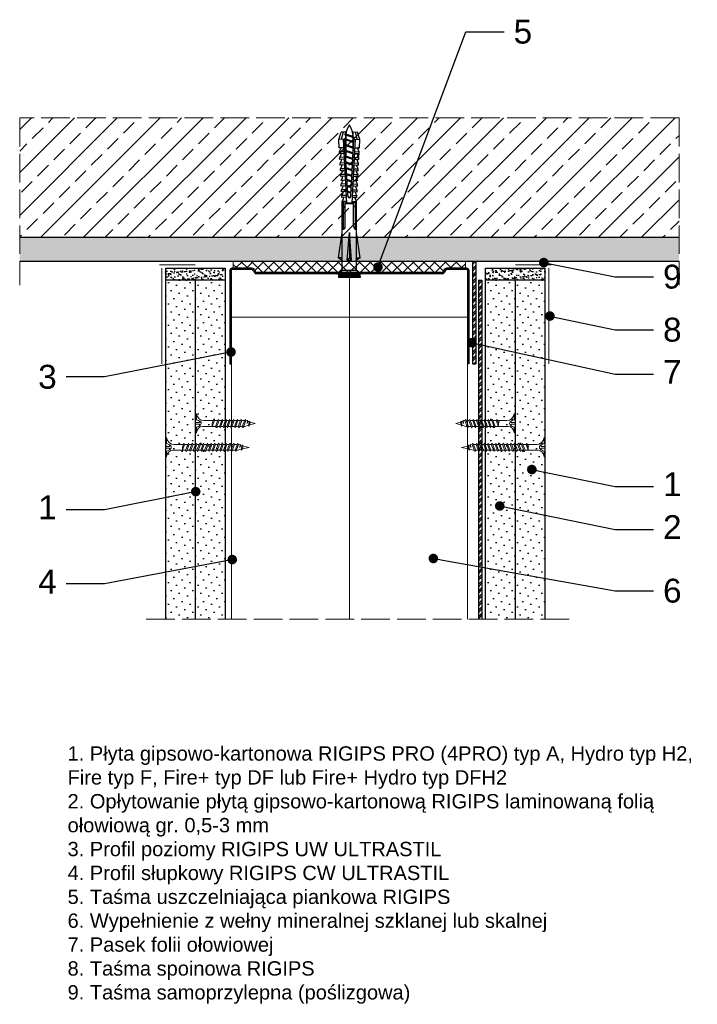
# Model space of a CAD drawing. Header units: millimetres. Extents: x 2791 to 3074, y 695 to 1107.
import ezdxf
from ezdxf import colors
from ezdxf.entities.mleader import LeaderData, LeaderLine
from ezdxf.math import Vec2, Vec3

# ---------------------------------------------------------------- set-up
doc = ezdxf.new("R2010")
doc.units = ezdxf.units.MM
doc.linetypes.add('ACAD_ISO02W100', pattern=[15, 12, -3])
for name, color, linetype, lineweight in [('_ISOVER WELNA', 7, 'BATTING', 9), ('_RIGIPS AKCESORIA', 7, 'Continuous', 18), ('_RIGIPS G-K', 7, 'Continuous', 25), ('_RIGIPS PROFIL', 7, 'Continuous', 18), ('KRESKOWANIE', 7, 'Continuous', 9), ('OPISY', 7, 'Continuous', 9), ('PRZERYWANA', 7, 'ACAD_ISO02W100', 9)]:
    doc.layers.add(name, color=color, linetype=linetype, lineweight=lineweight)
doc.styles.get("Standard").update_dxf_attribs({"font": 'arial.ttf'})
doc.linetypes.add('BATTING', pattern='A,0.00254,-2.54,[134,ltypeshp.shx,S=2.54,R=0,X=-2.54,Y=0],-5.08,[134,ltypeshp.shx,S=2.54,R=180,X=2.54,Y=0],-2.54', length=10.16254)
pattern_1 = [(225, (-1.5, -3), (1.122532, -3.367596), [0, -3.175])]
pattern_2 = [(225, (6.5, -3), (1.122532, -3.367596), [0, -3.175])]

# ---------------------------------------------------------------- blocks, each defined once
blk = doc.blocks.new('UW 100 ULTRASTIL')
h = blk.add_hatch()
h.set_pattern_fill('ANSI31', color=256, scale=0.5, style=0)
h.paths.add_polyline_path([(166.82, 2.35), (89.14, 2.35, 0.286951), (88.24, 1.79), (87.91, 1.11, -0.286951), (87.01, 0.55), (78.78, 0.55, -0.414214), (78.53, 0.8), (78.53, 40), (77.98, 40), (77.98, 0.8, 0.414214), (78.78, 0), (87.35, 0, 0.286951), (88.25, 0.56), (88.58, 1.24, -0.286951), (89.48, 1.8), (166.48, 1.8, -0.286951), (167.38, 1.24), (167.71, 0.56, 0.286951), (168.61, 0), (177.18, 0, 0.414214), (177.98, 0.8), (177.98, 40), (177.43, 40), (177.43, 0.8, -0.414214), (177.18, 0.55), (168.95, 0.55, -0.286951), (168.05, 1.11), (167.72, 1.79, 0.286951)])
for p, q in [((77.98, 0.8), (77.98, 40)), ((77.98, 40), (78.53, 40)), ((78.53, 0.8), (78.53, 40)), ((177.43, 0.8), (177.43, 40)), ((177.98, 40), (177.43, 40)), ((177.98, 0.8), (177.98, 40)), ((78.78, 0.55), (87.01, 0.55)), ((78.78, 0), (87.35, 0)), ((87.91, 1.11), (88.24, 1.79)), ((88.25, 0.56), (88.58, 1.24)), ((89.14, 2.35), (166.82, 2.35)), ((89.48, 1.8), (166.48, 1.8)), ((167.71, 0.56), (167.38, 1.24)), ((168.05, 1.11), (167.72, 1.79)), ((168.61, 0), (177.18, 0)), ((168.95, 0.55), (177.18, 0.55))]:
    blk.add_line(p, q)
for centre, radius, start, end in [((78.78, 0.8), 0.8, 180, 270), ((78.78, 0.8), 0.25, 180, 270), ((87.01, 1.55), 1, 270, 334.0435), ((87.35, 1), 1, 270, 334.0435), ((89.14, 1.35), 1, 90, 154.0435), ((89.48, 0.8), 1, 90, 154.0435), ((166.48, 0.8), 1, 25.9565, 90), ((166.82, 1.35), 1, 25.9565, 90), ((168.61, 1), 1, 205.9565, 270), ((168.95, 1.55), 1, 205.9565, 270), ((177.18, 0.8), 0.8, 270, 0), ((177.18, 0.8), 0.25, 270, 0)]:
    blk.add_arc(centre, radius, start, end)
blk = doc.blocks.new('TN 25')
at = {"layer": '_RIGIPS AKCESORIA'}
for p, q in [((0, -0.84), (0, 7.16)), ((0, 7.16), (0.46, 7.16)), ((0.46, 4.78), (0, 4.78)), ((0.46, 7.16), (0.46, 4.78)), ((1.77, 3.5), (1.77, 4.2)), ((3.02, 4.46), (8.47, 4.46)), ((7.12, 4.46), (7.12, 3.18)), ((8.03, 2.01), (7.12, 4.46)), ((8.47, 4.46), (8.79, 5)), ((9.61, 1.51), (8.47, 4.46)), ((8.79, 5), (9.93, 2.01)), ((9, 4.46), (10.1, 4.46)), ((10.1, 4.46), (10.41, 5)), ((11.23, 1.51), (10.1, 4.46)), ((10.41, 5), (11.56, 2.01)), ((10.62, 4.46), (11.67, 4.46)), ((11.67, 4.46), (11.99, 5)), ((12.81, 1.51), (11.67, 4.46)), ((11.99, 5), (13.14, 2.01)), ((12.2, 4.46), (13.21, 4.46)), ((13.21, 4.46), (13.52, 5)), ((14.34, 1.51), (13.21, 4.46)), ((13.52, 5), (14.67, 2.01)), ((13.73, 4.46), (14.8, 4.46)), ((14.8, 4.46), (15.12, 5)), ((15.94, 1.51), (14.8, 4.46)), ((15.12, 5), (16.26, 2.01)), ((15.33, 4.46), (16.42, 4.46)), ((16.42, 4.46), (16.73, 5)), ((17.55, 1.51), (16.42, 4.46)), ((16.73, 5), (17.88, 2.01)), ((16.94, 4.46), (17.99, 4.46)), ((17.99, 4.46), (18.31, 5)), ((19.13, 1.51), (17.99, 4.46)), ((18.31, 5), (19.45, 2.01)), ((18.52, 4.46), (19.68, 4.46)), ((19.68, 4.46), (20, 5)), ((20.82, 1.51), (19.68, 4.46)), ((20, 5), (21.14, 2.01)), ((20.21, 4.46), (20.7, 4.46)), ((20.7, 4.46), (22.28, 3.98)), ((22.28, 3.98), (22.56, 4.37)), ((22.56, 4.37), (23.03, 2.71)), ((0, 3.5), (1.77, 3.5)), ((0, 2.83), (1.77, 2.83)), ((0.46, 1.64), (0, 1.64)), ((0.46, -0.84), (0.46, 1.64)), ((1.77, 2.83), (1.77, 2.18)), ((7.49, 2.01), (3.55, 2.01)), ((7.12, 3.18), (7.65, 1.53)), ((7.65, 1.53), (8.03, 2.01)), ((9.41, 2.01), (8.03, 2.01)), ((9.93, 2.01), (9.61, 1.51)), ((11.04, 2.01), (9.93, 2.01)), ((11.56, 2.01), (11.23, 1.51)), ((12.61, 2.01), (11.56, 2.01)), ((13.14, 2.01), (12.81, 1.51)), ((14.15, 2.01), (13.14, 2.01)), ((14.67, 2.01), (14.34, 1.51)), ((15.74, 2.01), (14.67, 2.01)), ((16.26, 2.01), (15.94, 1.51)), ((17.36, 2.01), (16.26, 2.01)), ((17.88, 2.01), (17.55, 1.51)), ((18.93, 2.01), (17.88, 2.01)), ((19.45, 2.01), (19.13, 1.51)), ((19.45, 2.01), (20.62, 2.01)), ((21.14, 2.01), (20.82, 1.51)), ((21.14, 2.01), (21.81, 2.12)), ((21.85, 1.83), (21.67, 3.28)), ((21.67, 3.28), (22.14, 2.4)), ((22.14, 2.4), (21.85, 1.83)), ((22.7, 2.36), (22.14, 2.4)), ((22.7, 2.36), (22.28, 3.98)), ((23.03, 2.71), (22.7, 2.36)), ((22.71, 3.85), (25, 3.24)), ((25, 3.24), (23.03, 2.71)), ((0, -0.84), (0.46, -0.84))]:
    blk.add_line(p, q, dxfattribs=at)
for centre, major_axis, ratio, start_param, end_param in [((3.09, 7.67), (0.17, 3.2), 0.826134, 1.773653, 3.180586), ((-0.04, 0.9), (0, 3.93), 0.848176, -0.720942, -0.151112), ((3.37, -1.57), (0.28, 3.57), 0.832181, 0.035984, 1.430787), ((-2.73, 15.91), (0, 14.76), 0.848176, 3.399396, 3.475072), ((0.59, 4.62), (0, 2.81), 0.848176, 3.475072, 3.862535), ((1.66, 3.18), (0, 0.895), 0.848176, -1.552777, -0.720942), ((1.66, 3.18), (0, 0.895), 0.848176, 3.862535, 4.730408)]:
    blk.add_ellipse(centre, major_axis=major_axis, ratio=ratio, start_param=start_param, end_param=end_param, dxfattribs=at)
blk = doc.blocks.new('TN 35')
at = {"layer": '_RIGIPS AKCESORIA'}
for p, q in [((0, -0.84), (0, 7.16)), ((0, 7.16), (0.46, 7.16)), ((0.46, 4.78), (0, 4.78)), ((0.46, 7.16), (0.46, 4.78)), ((1.77, 3.5), (1.77, 4.2)), ((3.02, 4.46), (8.47, 4.46)), ((7.12, 4.46), (7.12, 3.18)), ((8.03, 2.01), (7.12, 4.46)), ((8.47, 4.46), (8.79, 5)), ((9.61, 1.51), (8.47, 4.46)), ((8.79, 5), (9.93, 2.01)), ((9, 4.46), (10.1, 4.46)), ((10.1, 4.46), (10.41, 5)), ((11.23, 1.51), (10.1, 4.46)), ((10.41, 5), (11.56, 2.01)), ((10.62, 4.46), (11.67, 4.46)), ((11.67, 4.46), (11.99, 5)), ((12.81, 1.51), (11.67, 4.46)), ((11.99, 5), (13.14, 2.01)), ((12.2, 4.46), (13.21, 4.46)), ((13.21, 4.46), (13.52, 5)), ((14.34, 1.51), (13.21, 4.46)), ((13.52, 5), (14.67, 2.01)), ((13.73, 4.46), (14.8, 4.46)), ((14.8, 4.46), (15.12, 5)), ((15.94, 1.51), (14.8, 4.46)), ((15.12, 5), (16.26, 2.01)), ((15.33, 4.46), (16.42, 4.46)), ((16.42, 4.46), (16.73, 5)), ((17.55, 1.51), (16.42, 4.46)), ((16.73, 5), (17.88, 2.01)), ((16.94, 4.46), (17.99, 4.46)), ((17.99, 4.46), (18.31, 5)), ((19.13, 1.51), (17.99, 4.46)), ((18.31, 5), (19.45, 2.01)), ((18.52, 4.46), (19.57, 4.46)), ((19.57, 4.46), (19.88, 5)), ((20.7, 1.51), (19.57, 4.46)), ((19.88, 5), (21.03, 2.01)), ((20.09, 4.46), (21.14, 4.46)), ((21.14, 4.46), (21.46, 5)), ((22.28, 1.51), (21.14, 4.46)), ((21.46, 5), (22.6, 2.01)), ((21.67, 4.46), (22.72, 4.46)), ((22.72, 4.46), (23.03, 5)), ((23.85, 1.51), (22.72, 4.46)), ((23.03, 5), (24.18, 2.01)), ((23.24, 4.46), (24.29, 4.46)), ((24.29, 4.46), (24.61, 5)), ((25.43, 1.51), (24.29, 4.46)), ((24.61, 5), (25.75, 2.01)), ((24.81, 4.46), (25.87, 4.46)), ((25.87, 4.46), (26.18, 5)), ((27, 1.51), (25.87, 4.46)), ((26.18, 5), (27.33, 2.01)), ((26.39, 4.46), (27.44, 4.46)), ((27.44, 4.46), (27.76, 5)), ((28.58, 1.51), (27.44, 4.46)), ((27.76, 5), (28.9, 2.01)), ((27.96, 4.46), (29.13, 4.46)), ((29.13, 4.46), (29.45, 5)), ((30.27, 1.51), (29.13, 4.46)), ((29.45, 5), (30.59, 2.01)), ((29.65, 4.46), (30.15, 4.46)), ((30.15, 4.46), (31.73, 3.98)), ((31.73, 3.98), (32.01, 4.37)), ((32.01, 4.37), (32.48, 2.71)), ((0, 3.5), (1.77, 3.5)), ((0, 2.83), (1.77, 2.83)), ((0.46, 1.64), (0, 1.64)), ((0.46, -0.84), (0.46, 1.64)), ((1.77, 2.83), (1.77, 2.18)), ((7.49, 2.01), (3.55, 2.01)), ((7.12, 3.18), (7.65, 1.53)), ((7.65, 1.53), (8.03, 2.01)), ((9.41, 2.01), (8.03, 2.01)), ((9.93, 2.01), (9.61, 1.51)), ((11.04, 2.01), (9.93, 2.01)), ((11.56, 2.01), (11.23, 1.51)), ((12.61, 2.01), (11.56, 2.01)), ((13.14, 2.01), (12.81, 1.51)), ((14.15, 2.01), (13.14, 2.01)), ((14.67, 2.01), (14.34, 1.51)), ((15.74, 2.01), (14.67, 2.01)), ((16.26, 2.01), (15.94, 1.51)), ((17.36, 2.01), (16.26, 2.01)), ((17.88, 2.01), (17.55, 1.51)), ((18.93, 2.01), (17.84, 2.01)), ((19.45, 2.01), (19.13, 1.51)), ((20.51, 2.01), (19.41, 2.01)), ((21.03, 2.01), (20.7, 1.51)), ((22.08, 2.01), (20.99, 2.01)), ((22.6, 2.01), (22.28, 1.51)), ((23.66, 2.01), (22.56, 2.01)), ((24.18, 2.01), (23.85, 1.51)), ((25.23, 2.01), (24.14, 2.01)), ((25.75, 2.01), (25.43, 1.51)), ((26.81, 2.01), (25.71, 2.01)), ((27.33, 2.01), (27, 1.51)), ((28.38, 2.01), (27.33, 2.01)), ((28.9, 2.01), (28.58, 1.51)), ((28.9, 2.01), (30.07, 2.01)), ((30.59, 2.01), (30.27, 1.51)), ((30.59, 2.01), (31.26, 2.12)), ((31.3, 1.83), (31.12, 3.28)), ((31.12, 3.28), (31.59, 2.4)), ((31.59, 2.4), (31.3, 1.83)), ((32.15, 2.36), (31.59, 2.4)), ((32.15, 2.36), (31.73, 3.98)), ((32.48, 2.71), (32.15, 2.36)), ((32.16, 3.85), (35, 3.24)), ((35, 3.24), (32.48, 2.71)), ((0, -0.84), (0.46, -0.84))]:
    blk.add_line(p, q, dxfattribs=at)
for centre, major_axis, ratio, start_param, end_param in [((3.09, 7.67), (0.17, 3.2), 0.826134, 1.773653, 3.180586), ((-0.04, 0.9), (0, 3.93), 0.848176, -0.720942, -0.151112), ((3.37, -1.57), (0.28, 3.57), 0.832181, 0.035984, 1.430787), ((-2.73, 15.91), (0, 14.76), 0.848176, 3.399396, 3.475072), ((0.59, 4.62), (0, 2.81), 0.848176, 3.475072, 3.862535), ((1.66, 3.18), (0, 0.895), 0.848176, -1.552777, -0.720942), ((1.66, 3.18), (0, 0.895), 0.848176, 3.862535, 4.730408)]:
    blk.add_ellipse(centre, major_axis=major_axis, ratio=ratio, start_param=start_param, end_param=end_param, dxfattribs=at)
blk = doc.blocks.new('kolek rozprezny komplet 60')
for p, q in [((390.66, 217.01), (390.76, 218.91)), ((393.75, 218.75), (390.71, 217.96)), ((393.81, 219.85), (390.76, 218.91)), ((393.68, 217.35), (393.81, 219.85)), ((397.41, 219.66), (393.81, 219.85)), ((397.31, 217.76), (397.41, 219.66)), ((399, 219.58), (397.82, 218.98)), ((398.9, 217.68), (399, 219.58)), ((399.8, 219.54), (399, 219.58)), ((399.7, 217.64), (399.8, 219.54)), ((401.4, 219.45), (400.22, 218.85)), ((401.3, 217.56), (401.4, 219.45)), ((402.2, 219.41), (401.4, 219.45)), ((402.1, 217.51), (402.2, 219.41)), ((403.8, 219.33), (402.61, 218.72)), ((403.7, 217.43), (403.8, 219.33)), ((404.6, 219.29), (403.8, 219.33)), ((404.5, 217.39), (404.6, 219.29)), ((406.19, 219.2), (405.01, 218.6)), ((406.09, 217.3), (406.19, 219.2)), ((406.99, 219.16), (406.19, 219.2)), ((406.89, 217.26), (406.99, 219.16)), ((408.59, 219.08), (407.41, 218.47)), ((408.49, 217.18), (408.59, 219.08)), ((409.39, 219.03), (408.59, 219.08)), ((409.29, 217.14), (409.39, 219.03)), ((410.99, 218.95), (409.8, 218.35)), ((410.89, 217.05), (410.99, 218.95)), ((412.59, 218.87), (411.4, 218.26)), ((412.49, 216.97), (412.59, 218.87)), ((413.38, 218.82), (412.59, 218.87)), ((413.28, 216.93), (413.38, 218.82)), ((414.98, 218.74), (413.8, 218.14)), ((414.88, 216.84), (414.98, 218.74)), ((415.78, 218.7), (414.98, 218.74)), ((415.68, 216.8), (415.78, 218.7)), ((417.38, 218.62), (416.2, 218.01)), ((417.28, 216.72), (417.38, 218.62)), ((418.18, 218.57), (417.38, 218.62)), ((418.08, 216.68), (418.18, 218.57)), ((443.47, 219.95), (432.8, 218.45)), ((443.47, 218.45), (443.47, 219.95)), ((443.47, 219.95), (444.34, 218.45)), ((450.17, 219.95), (448.67, 218.45)), ((450.17, 219.95), (450.17, 210.95)), ((450.67, 219.95), (450.17, 219.95)), ((450.67, 219.95), (450.67, 210.95)), ((450.67, 219.35), (451.17, 219.95)), ((451.17, 219.95), (451.67, 219.95)), ((451.17, 219.95), (451.17, 210.95)), ((451.67, 219.95), (451.67, 210.95)), ((393.15, 216.88), (390.66, 217.01)), ((391.67, 216.95), (392.67, 216.95)), ((392.67, 216.95), (391.67, 213.95)), ((392.67, 216.95), (392.07, 213.95)), ((393.07, 216.95), (392.07, 213.95)), ((392.67, 216.95), (393.04, 217.45)), ((393.07, 216.95), (393.04, 217.45)), ((393.07, 216.95), (394.67, 216.95)), ((394.67, 216.95), (393.67, 213.95)), ((417.38, 216.11), (393.68, 217.35)), ((417.38, 214.79), (393.68, 213.55)), ((420.47, 216.55), (393.71, 217.95)), ((394.67, 216.95), (394.07, 213.95)), ((395.07, 216.95), (394.07, 213.95)), ((394.67, 216.95), (394.92, 217.29)), ((395.07, 216.95), (395.05, 217.28)), ((395.07, 216.95), (397.07, 216.95)), ((397.07, 216.95), (396.07, 213.95)), ((397.07, 216.95), (396.47, 213.95)), ((397.47, 216.95), (396.47, 213.95)), ((397.07, 216.95), (397.23, 217.17)), ((397.47, 216.95), (397.46, 217.16)), ((397.47, 216.95), (399.47, 216.95)), ((397.67, 217.14), (397.71, 217.74)), ((398.47, 217.1), (398.5, 217.7)), ((399.47, 216.95), (398.47, 213.95)), ((399.47, 216.95), (398.87, 213.95)), ((399.87, 216.95), (398.87, 213.95)), ((399.47, 216.95), (399.55, 217.05)), ((399.87, 216.95), (399.87, 217.03)), ((399.87, 216.95), (401.38, 216.95)), ((400.07, 217.02), (400.1, 217.62)), ((400.87, 216.98), (400.9, 217.58)), ((401.87, 216.92), (400.87, 213.95)), ((401.87, 216.92), (401.27, 213.95)), ((402.26, 216.9), (401.27, 213.95)), ((402.47, 216.89), (402.5, 217.49)), ((403.27, 216.85), (403.3, 217.45)), ((404.22, 216.8), (403.31, 214.05)), ((404.24, 216.8), (403.7, 214.07)), ((404.62, 216.78), (403.72, 214.07)), ((404.86, 216.77), (404.9, 217.37)), ((405.66, 216.73), (405.69, 217.32)), ((406.58, 216.68), (405.75, 214.18)), ((406.62, 216.68), (406.12, 214.2)), ((406.98, 216.66), (406.16, 214.2)), ((407.26, 216.64), (407.29, 217.24)), ((408.06, 216.6), (408.09, 217.2)), ((408.94, 216.55), (408.19, 214.31)), ((408.99, 216.55), (408.55, 214.33)), ((409.34, 216.53), (408.6, 214.33)), ((409.66, 216.52), (409.69, 217.12)), ((410.46, 216.47), (410.49, 217.07)), ((411.3, 216.43), (410.64, 214.44)), ((411.37, 216.43), (410.98, 214.45)), ((411.69, 216.41), (411.04, 214.46)), ((412.05, 216.39), (412.09, 216.99)), ((412.05, 214.51), (412.09, 213.91)), ((412.85, 216.35), (412.89, 216.95)), ((412.85, 214.55), (412.89, 213.95)), ((413.66, 216.31), (413.08, 214.56)), ((413.75, 216.3), (413.4, 214.58)), ((414.05, 216.29), (413.49, 214.58)), ((414.45, 216.27), (414.48, 216.86)), ((414.45, 214.64), (414.48, 214.04)), ((415.25, 216.22), (415.28, 216.82)), ((415.25, 214.68), (415.28, 214.08)), ((416.02, 216.18), (415.52, 214.69)), ((416.12, 216.18), (415.83, 214.71)), ((416.41, 216.16), (415.93, 214.71)), ((418.22, 215.58), (418.01, 214.95)), ((419.78, 218.49), (418.59, 217.89)), ((419.68, 216.59), (419.78, 218.49)), ((430.17, 217.15), (419.71, 217.15)), ((431.37, 217.95), (419.75, 217.95)), ((448.67, 218.45), (419.77, 218.45)), ((420.47, 217.15), (420.47, 213.75)), ((420.67, 217.15), (420.67, 213.75)), ((420.87, 217.15), (420.87, 213.75)), ((444.34, 216.37), (432.8, 215.45)), ((432.8, 215.45), (443.47, 215.45)), ((444.34, 214.53), (432.8, 215.45)), ((444.34, 216.37), (443.47, 215.45)), ((444.34, 214.53), (443.47, 215.45)), ((444.34, 214.53), (444.34, 216.37)), ((448.67, 218.45), (448.67, 212.45)), ((448.67, 216.95), (448.67, 213.95)), ((393.15, 214.02), (390.66, 213.89)), ((390.66, 213.89), (390.76, 211.99)), ((393.75, 212.15), (390.71, 212.94)), ((393.81, 211.05), (390.76, 211.99)), ((391.67, 213.95), (391.71, 213.45)), ((391.71, 213.45), (392.07, 213.95)), ((392.07, 213.95), (393.67, 213.95)), ((393.67, 213.95), (393.7, 213.55)), ((393.68, 213.55), (393.81, 211.05)), ((420.47, 214.35), (393.71, 212.95)), ((393.78, 213.55), (394.07, 213.95)), ((397.41, 211.24), (393.81, 211.05)), ((394.07, 213.95), (396.07, 213.95)), ((396.07, 213.95), (396.09, 213.67)), ((396.28, 213.68), (396.47, 213.95)), ((396.47, 213.95), (398.47, 213.95)), ((397.31, 213.14), (397.41, 211.24)), ((397.67, 213.76), (397.71, 213.16)), ((399, 211.32), (397.82, 211.93)), ((398.47, 213.95), (398.48, 213.8)), ((398.47, 213.8), (398.5, 213.2)), ((398.77, 213.81), (398.87, 213.95)), ((398.87, 213.95), (400.87, 213.95)), ((398.9, 213.22), (399, 211.32)), ((399.8, 211.36), (399, 211.32)), ((399.7, 213.26), (399.8, 211.36)), ((400.07, 213.88), (400.1, 213.28)), ((401.4, 211.45), (400.22, 212.05)), ((400.87, 213.95), (400.88, 213.92)), ((400.87, 213.92), (400.9, 213.32)), ((401.27, 213.95), (401.38, 213.95)), ((401.27, 213.94), (401.27, 213.95)), ((401.3, 213.35), (401.4, 211.45)), ((402.2, 211.49), (401.4, 211.45)), ((402.1, 213.39), (402.2, 211.49)), ((402.47, 214.01), (402.5, 213.41)), ((403.8, 211.57), (402.61, 212.18)), ((403.27, 214.05), (403.3, 213.45)), ((403.7, 213.47), (403.8, 211.57)), ((404.6, 211.62), (403.8, 211.57)), ((404.5, 213.51), (404.6, 211.62)), ((404.86, 214.13), (404.9, 213.53)), ((406.19, 211.7), (405.01, 212.3)), ((405.66, 214.17), (405.69, 213.58)), ((406.09, 213.6), (406.19, 211.7)), ((406.99, 211.74), (406.19, 211.7)), ((406.89, 213.64), (406.99, 211.74)), ((407.26, 214.26), (407.29, 213.66)), ((408.59, 211.82), (407.41, 212.43)), ((408.06, 214.3), (408.09, 213.7)), ((408.49, 213.72), (408.59, 211.82)), ((409.39, 211.87), (408.59, 211.82)), ((409.29, 213.76), (409.39, 211.87)), ((409.66, 214.38), (409.69, 213.79)), ((410.99, 211.95), (409.8, 212.55)), ((410.46, 214.43), (410.49, 213.83)), ((410.89, 213.85), (410.99, 211.95)), ((412.59, 212.03), (411.4, 212.64)), ((412.49, 213.93), (412.59, 212.03)), ((413.38, 212.08), (412.59, 212.03)), ((413.28, 213.97), (413.38, 212.08)), ((414.98, 212.16), (413.8, 212.76)), ((414.88, 214.06), (414.98, 212.16)), ((415.78, 212.2), (414.98, 212.16)), ((415.68, 214.1), (415.78, 212.2)), ((417.38, 212.29), (416.2, 212.89)), ((417.28, 214.18), (417.38, 212.29)), ((418.18, 212.33), (417.38, 212.29)), ((418.08, 214.22), (418.18, 212.33)), ((419.78, 212.41), (418.59, 213.01)), ((419.68, 214.31), (419.78, 212.41)), ((430.17, 213.75), (419.71, 213.75)), ((431.37, 212.95), (419.75, 212.95)), ((448.67, 212.45), (419.77, 212.45)), ((443.47, 210.95), (432.8, 212.45)), ((443.47, 212.45), (443.47, 210.95)), ((443.47, 210.95), (444.34, 212.45)), ((450.17, 210.95), (448.67, 212.45)), ((450.67, 210.95), (450.17, 210.95)), ((450.67, 211.55), (451.17, 210.95)), ((451.17, 210.95), (451.67, 210.95))]:
    blk.add_line(p, q)
for centre, radius, start, end in [((397.68, 219.24), 0.3, 177, 297), ((400.08, 219.12), 0.3, 177, 297), ((402.48, 218.99), 0.3, 177, 297), ((404.87, 218.87), 0.3, 177, 297), ((407.27, 218.74), 0.3, 177, 297), ((409.67, 218.61), 0.3, 177, 297), ((393.41, 206.24), 10.85, 99.2038, 121.9083), ((393.41, 224.66), 10.85, 238.0917, 260.7962), ((393.65, 216.85), 0.5, 87, 177), ((411.27, 218.53), 0.3, 177, 297), ((413.66, 218.41), 0.3, 177, 297), ((416.06, 218.28), 0.3, 177, 297), ((417.55, 215.45), 0.682, 255.8604, 104.1386), ((418.46, 218.15), 0.3, 177, 297), ((422.67, 216.95), 1, 90, 168.463), ((430.17, 218.45), 1.3, 270, 0), ((393.65, 214.05), 0.5, 183, 273), ((397.68, 211.66), 0.3, 63, 183), ((400.08, 211.78), 0.3, 63, 183), ((402.48, 211.91), 0.3, 63, 183), ((404.87, 212.03), 0.3, 63, 183), ((407.27, 212.16), 0.3, 63, 183), ((409.67, 212.29), 0.3, 63, 183), ((411.27, 212.37), 0.3, 63, 183), ((413.66, 212.5), 0.3, 63, 183), ((416.06, 212.62), 0.3, 63, 183), ((418.46, 212.75), 0.3, 63, 183), ((422.67, 213.95), 1, 191.537, 270), ((430.17, 212.45), 1.3, 0, 90)]:
    blk.add_arc(centre, radius, start, end)
blk = doc.blocks.new('_Dot')
at = {"color": 0, "linetype": 'ByBlock', "lineweight": -2}
blk.add_line((-0.5, 0), (-1, 0), dxfattribs=at)
at = {"color": 0, "linetype": 'ByBlock', "const_width": 0.5}
blk.add_lwpolyline([(-0.25, 0, 1), (0.25, 0, 1)], format="xyb", close=True, dxfattribs=at)

msp = doc.modelspace()

# ---------------------------------------------------------------- hatches: boundary and pattern name
at = {"layer": '_RIGIPS G-K'}
h = msp.add_hatch(dxfattribs=at)
h.set_pattern_fill('AR-SAND', color=256, scale=0.05, angle=180, style=0)
h.set_pattern_definition([(217.5, (5204.0498, 2129.1356), (0.0800016, -2.4470662), [0, -1.9304, 0, -2.159, 0, -2.06375]), (187.5, (5204.0498, 2129.1356), (-2.2476164, -3.5841255), [0, -1.0414, 0, -1.7399, 0, -0.66675]), (147.5, (5205.612, 2129.1356), (-3.9549619, -0.007186), [0, -0.635, 0, -2.286, 0, -2.9845]), (137.5, (5205.612, 2129.1356), (-3.8177823, -1.1146466), [0, -0.3175, 0, -1.4986, 0, -1.7145])])
h.paths.add_polyline_path([(2851.77, 998.07), (2876.77, 998.07), (2876.77, 1003.07), (2851.77, 1003.07)])
h = msp.add_hatch(dxfattribs=at)
h.set_pattern_fill('AR-SAND', color=256, scale=0.05, angle=180, style=0)
h.set_pattern_definition([(217.5, (5212.0498, 2129.1356), (0.0800016, -2.4470662), [0, -1.9304, 0, -2.159, 0, -2.06375]), (187.5, (5212.0498, 2129.1356), (-2.2476164, -3.5841255), [0, -1.0414, 0, -1.7399, 0, -0.66675]), (147.5, (5213.612, 2129.1356), (-3.9549619, -0.007186), [0, -0.635, 0, -2.286, 0, -2.9845]), (137.5, (5213.612, 2129.1356), (-3.8177823, -1.1146466), [0, -0.3175, 0, -1.4986, 0, -1.7145])])
h.paths.add_polyline_path([(2985.77, 998.07), (3010.77, 998.07), (3010.77, 1003.07), (2985.77, 1003.07)])
h = msp.add_hatch(dxfattribs=at)
h.set_pattern_fill('DOTS', color=256, scale=2, angle=225, style=0)
h.set_pattern_definition(pattern_1)
h.paths.add_polyline_path([(2851.77, 856.07), (2864.27, 856.07), (2864.27, 998.07), (2851.77, 998.07)])
h = msp.add_hatch(dxfattribs=at)
h.set_pattern_fill('DOTS', color=256, scale=2, angle=225, style=0)
h.set_pattern_definition(pattern_1)
h.paths.add_polyline_path([(2864.27, 856.07), (2876.77, 856.07), (2876.77, 998.07), (2864.27, 998.07)])
h = msp.add_hatch(dxfattribs=at)
h.set_pattern_fill('DOTS', color=256, scale=2, angle=225, style=0)
h.set_pattern_definition(pattern_2)
h.paths.add_polyline_path([(2985.77, 856.07), (2998.27, 856.07), (2998.27, 998.07), (2985.77, 998.07)])
h = msp.add_hatch(dxfattribs=at)
h.set_pattern_fill('DOTS', color=256, scale=2, angle=225, style=0)
h.set_pattern_definition(pattern_2)
h.paths.add_polyline_path([(2998.27, 856.07), (3010.77, 856.07), (3010.77, 998.07), (2998.27, 998.07)])
at = {"layer": 'KRESKOWANIE'}
h = msp.add_hatch(dxfattribs=at)
h.set_pattern_fill('ANSI33', color=256, scale=2, angle=180, style=0)
h.set_pattern_definition([(225, (652, 4e-12), (8.980256, -8.980256), []), (225, (643.02, 4e-12), (8.980256, -8.980256), [6.35, -3.175])])
h.paths.add_polyline_path([(3066.77, 1066.07), (2790.77, 1066.07), (2790.77, 1016.07), (3066.77, 1016.07)])
h = msp.add_hatch(dxfattribs=at)
h.set_pattern_fill('AR-SAND', color=256, scale=0.1, style=0)
h.set_pattern_definition([(37.5, (326, -308.061), (-0.160003, 4.8941324), [0, -3.8608, 0, -4.318, 0, -4.1275]), (7.5, (326, -308.061), (4.495233, 7.168251), [0, -2.0828, 0, -3.4798, 0, -1.3335]), (327.5, (322.876, -308.061), (7.909924, 0.014372), [0, -1.27, 0, -4.572, 0, -5.969]), (317.5, (322.876, -308.061), (7.635565, 2.229293), [0, -0.635, 0, -2.9972, 0, -3.429])])
h.paths.add_polyline_path([(3066.77, 1016.07), (2790.77, 1016.07), (2790.77, 1006.07), (3066.77, 1006.07)])
h = msp.add_hatch(dxfattribs=at)
h.set_pattern_fill('ANSI37', color=256, angle=270, style=0)
h.set_pattern_definition([(315, (4879.5498, 2440.1966), (2.245064, 2.245064), []), (45, (4879.5498, 2440.1966), (-2.245064, 2.245064), [])])
h.paths.add_polyline_path([(2889.05, 1002.51), (2889.38, 1001.83, 0.286951), (2890.28, 1001.27), (2967.27, 1001.27, 0.286951), (2968.17, 1001.83), (2968.5, 1002.51, -0.286951), (2969.4, 1003.07), (2977.37, 1003.07), (2977.37, 1006.07), (2880.17, 1006.07), (2880.17, 1003.07), (2888.15, 1003.07, -0.286951)])
h = msp.add_hatch(dxfattribs=at)
h.set_pattern_fill('ANSI32', color=256, scale=0.2, style=0)
h.paths.add_polyline_path([(2981.77, 1006.07), (2980.27, 1006.07), (2980.27, 963.07), (2981.77, 963.07)])
h = msp.add_hatch(dxfattribs=at)
h.set_pattern_fill('ANSI32', color=256, scale=0.2, style=0)
h.paths.add_polyline_path([(2984.27, 998.07), (2982.77, 998.07), (2982.77, 856.07), (2984.27, 856.07)])

# ---------------------------------------------------------------- linework, layer by layer
for p, q in [((2790.77, 1016.07), (3066.77, 1016.07)), ((2790.77, 1006.07), (3066.77, 1006.07))]:
    msp.add_line(p, q)
at = {"layer": '_ISOVER WELNA', "ltscale": 4.8}
msp.add_line((2928.77, 856.07), (2928.77, 1000.72), dxfattribs=at)
at = {"layer": '_RIGIPS AKCESORIA'}
for p, q in [((2864.27, 1004.57), (2849.27, 1004.57)), ((2850.27, 1003.07), (2850.27, 963.07)), ((2998.27, 1004.57), (3013.27, 1004.57)), ((3012.27, 1003.07), (3012.27, 963.07))]:
    msp.add_line(p, q, dxfattribs=at)
at = {"layer": '_RIGIPS G-K'}
for p, q in [((2851.77, 1003.07), (2851.77, 856.07)), ((2851.77, 1003.07), (2876.77, 1003.07)), ((2876.77, 1003.07), (2876.77, 856.07)), ((2980.27, 1006.07), (2980.27, 963.07)), ((2980.27, 1006.07), (2981.77, 1006.07)), ((2981.77, 1006.07), (2981.77, 963.07)), ((2985.77, 856.07), (2985.77, 1003.07)), ((2985.77, 1003.07), (3010.77, 1003.07)), ((3010.77, 856.07), (3010.77, 1003.07)), ((2876.77, 998.07), (2851.77, 998.07)), ((2864.27, 998.07), (2864.27, 856.07)), ((2982.77, 998.07), (2982.77, 856.07)), ((2982.77, 998.07), (2984.27, 998.07)), ((2984.27, 998.07), (2984.27, 856.07)), ((3010.77, 998.07), (2985.77, 998.07)), ((2998.27, 856.07), (2998.27, 998.07)), ((2980.27, 963.07), (2981.77, 963.07))]:
    msp.add_line(p, q, dxfattribs=at)
at = {"layer": '_RIGIPS PROFIL', "lineweight": 9}
for p, q in [((2879.37, 982.67), (2978.17, 982.67)), ((2879.37, 856.07), (2879.37, 982.67)), ((2978.17, 856.07), (2978.17, 982.67))]:
    msp.add_line(p, q, dxfattribs=at)
at = {"layer": 'KRESKOWANIE'}
for p, q in [((2880.17, 1003.07), (2880.17, 1006.07)), ((2977.37, 1003.07), (2977.37, 1006.07))]:
    msp.add_line(p, q, dxfattribs=at)
at = {"layer": 'PRZERYWANA'}
for p, q in [((3066.77, 1066.07), (2790.77, 1066.07)), ((2790.77, 1066.07), (2790.77, 996.07)), ((3066.77, 1066.07), (3066.77, 996.07)), ((3020.77, 856.07), (2841.77, 856.07))]:
    msp.add_line(p, q, dxfattribs=at)

# ---------------------------------------------------------------- block references
for name, p, rotation in [('kolek rozprezny komplet 60', (2713.32, 1450.89), 270), ('UW 100 ULTRASTIL', (3056.75, 1003.07), 180)]:
    msp.add_blockref(name, p, dxfattribs=dict(rotation=rotation))
at = {"layer": '_RIGIPS AKCESORIA', "xscale": -1, "rotation": 180}
for name, p in [('TN 25', (2864.27, 941.31)), ('TN 35', (2851.77, 931.31))]:
    msp.add_blockref(name, p, dxfattribs=at)
at = {"layer": '_RIGIPS AKCESORIA', "rotation": 180}
for name, p in [('TN 25', (2998.27, 941.31)), ('TN 35', (3010.77, 931.31))]:
    msp.add_blockref(name, p, dxfattribs=at)

# ---------------------------------------------------------------- texts
at = {"insert": (2810.82, 802.88), "char_height": 6, "width": 264.0689, "attachment_point": 1}
msp.add_mtext('1. Płyta gipsowo-kartonowa RIGIPS PRO (4PRO) typ A, Hydro typ H2, Fire typ F, Fire+ typ DF lub Fire+ Hydro typ DFH2\\P2. Opłytowanie płytą gipsowo-kartonową RIGIPS laminowaną folią\\Połowiową gr. 0,5-3 mm\\P3. Profil poziomy RIGIPS UW ULTRASTIL\\P4. Profil słupkowy RIGIPS CW ULTRASTIL\\P5. Taśma uszczelniająca piankowa RIGIPS\\P6. Wypełnienie z wełny mineralnej szklanej lub skalnej\\P7. Pasek folii ołowiowej\\P8. Taśma spoinowa RIGIPS\\P9. Taśma samoprzylepna (poślizgowa)', dxfattribs=at)

# ---------------------------------------------------------------- leaders
at = {"layer": 'OPISY'}
ml = msp.add_multileader_mtext('Standard', dxfattribs=at)
ml.set_content('5', color=256)
ml.set_leader_properties()
ml.set_arrow_properties(name='DOT')
ml.build(insert=Vec2(0, 0))
ctx = ml.context
ctx.base_point, ctx.char_height, ctx.landing_gap_size, ctx.plane_origin = Vec3(2993.52, 1102.11), 10, 4, Vec3(2800.93, 1245.77)
notes = []
notes.append((ctx, [(0, (1, 1, 0), (2977.52, 1102.11), (1, 0), 16, [(0, [(2940.74, 1003.6)], 0, [])])]))
ctx.mtext.insert, ctx.mtext.flow_direction = Vec3(2997.52, 1107.2), 5
ml = msp.add_multileader_mtext('Standard', dxfattribs=at)
ml.set_content('9', color=256)
ml.set_leader_properties()
ml.set_arrow_properties(name='DOT')
ml.build(insert=Vec2(0, 0))
ctx = ml.context
ctx.base_point, ctx.char_height, ctx.landing_gap_size, ctx.plane_origin = Vec3(3056.07, 999.51), 10, 4, Vec3(2863.48, 1143.17)
notes.append((ctx, [(0, (1, 1, 0), (3040.07, 999.51), (1, 0), 16, [(0, [(3010.15, 1005.48)], 0, [])])]))
ctx.mtext.insert, ctx.mtext.flow_direction = Vec3(3060.07, 1004.59), 5
ml = msp.add_multileader_mtext('Standard', dxfattribs=at)
ml.set_content('8', color=256)
ml.set_leader_properties()
ml.set_arrow_properties(name='DOT')
ml.build(insert=Vec2(0, 0))
ctx = ml.context
ctx.base_point, ctx.char_height, ctx.landing_gap_size, ctx.plane_origin = Vec3(3056.07, 977.3), 10, 4, Vec3(2863.48, 1120.96)
notes.append((ctx, [(0, (1, 1, 0), (3040.07, 977.3), (1, 0), 16, [(0, [(3012.72, 983.07)], 0, [])])]))
ctx.mtext.insert, ctx.mtext.flow_direction = Vec3(3060.07, 982.38), 5
ml = msp.add_multileader_mtext('Standard', dxfattribs=at)
ml.set_content('7', color=256)
ml.set_leader_properties()
ml.set_arrow_properties(name='DOT')
ml.build(insert=Vec2(0, 0))
ctx = ml.context
ctx.base_point, ctx.char_height, ctx.landing_gap_size, ctx.plane_origin = Vec3(3056.07, 958.7), 10, 4, Vec3(2863.48, 1102.36)
notes.append((ctx, [(0, (1, 1, 0), (3040.07, 958.7), (1, 0), 16, [(0, [(2980.11, 971.94)], 0, [])])]))
ctx.mtext.insert, ctx.mtext.flow_direction = Vec3(3060.07, 964.7), 5
ml = msp.add_multileader_mtext('Standard', dxfattribs=at)
ml.set_content('3', color=256)
ml.set_leader_properties()
ml.set_arrow_properties(name='DOT')
ml.build(insert=Vec2(0, 0))
ctx = ml.context
ctx.base_point, ctx.char_height, ctx.landing_gap_size, ctx.plane_origin = Vec3(2795.72, 957.57), 10, 4, Vec3(3002.86, 1101.23)
ctx.text_align_type = 2
notes.append((ctx, [(0, (1, 1, 0), (2826.27, 957.57), (-1, 0), 16, [(0, [(2879.24, 968.01)], 0, [])])]))
ctx.mtext.insert, ctx.mtext.alignment, ctx.mtext.flow_direction = Vec3(2806.27, 962.66), 3, 5
ml = msp.add_multileader_mtext('Standard', dxfattribs=at)
ml.set_content('1', color=256)
ml.set_leader_properties()
ml.set_arrow_properties(name='DOT')
ml.build(insert=Vec2(0, 0))
ctx = ml.context
ctx.base_point, ctx.char_height, ctx.landing_gap_size, ctx.plane_origin = Vec3(3056.07, 911.67), 10, 4, Vec3(2863.48, 1055.33)
notes.append((ctx, [(0, (1, 1, 0), (3040.07, 911.67), (1, 0), 16, [(0, [(3005.15, 918.8)], 0, [])])]))
ctx.mtext.insert, ctx.mtext.flow_direction = Vec3(3060.07, 917.67), 5
ml = msp.add_multileader_mtext('Standard', dxfattribs=at)
ml.set_content('1', color=256)
ml.set_leader_properties()
ml.set_arrow_properties(name='DOT')
ml.build(insert=Vec2(0, 0))
ctx = ml.context
ctx.base_point, ctx.char_height, ctx.landing_gap_size, ctx.plane_origin = Vec3(2798.59, 901.97), 10, 4, Vec3(3002.86, 1045.63)
ctx.text_align_type = 2
notes.append((ctx, [(0, (1, 1, 0), (2826.27, 901.97), (-1, 0), 16, [(0, [(2864.46, 909.54)], 0, [])])]))
ctx.mtext.insert, ctx.mtext.alignment, ctx.mtext.flow_direction = Vec3(2806.27, 907.97), 3, 5
ml = msp.add_multileader_mtext('Standard', dxfattribs=at)
ml.set_content('2', color=256)
ml.set_leader_properties()
ml.set_arrow_properties(name='DOT')
ml.build(insert=Vec2(0, 0))
ctx = ml.context
ctx.base_point, ctx.char_height, ctx.landing_gap_size, ctx.plane_origin = Vec3(3056.07, 893.67), 10, 4, Vec3(2863.48, 1037.33)
notes.append((ctx, [(0, (1, 1, 0), (3040.07, 893.67), (1, 0), 16, [(0, [(2991.71, 903.54)], 0, [])])]))
ctx.mtext.insert, ctx.mtext.flow_direction = Vec3(3060.07, 899.67), 5
ml = msp.add_multileader_mtext('Standard', dxfattribs=at)
ml.set_content('4', color=256)
ml.set_leader_properties()
ml.set_arrow_properties(name='DOT')
ml.build(insert=Vec2(0, 0))
ctx = ml.context
ctx.base_point, ctx.char_height, ctx.landing_gap_size, ctx.plane_origin = Vec3(2795.36, 870.87), 10, 4, Vec3(3002.86, 1014.53)
ctx.text_align_type = 2
notes.append((ctx, [(0, (1, 1, 0), (2826.27, 870.87), (-1, 0), 16, [(0, [(2879.74, 881.09)], 0, [])])]))
ctx.mtext.insert, ctx.mtext.alignment, ctx.mtext.flow_direction = Vec3(2806.27, 876.87), 3, 5
ml = msp.add_multileader_mtext('Standard', dxfattribs=at)
ml.set_content('6', color=256)
ml.set_leader_properties()
ml.set_arrow_properties(name='DOT')
ml.build(insert=Vec2(0, 0))
ctx = ml.context
ctx.base_point, ctx.char_height, ctx.landing_gap_size, ctx.plane_origin = Vec3(3056.07, 867.98), 10, 4, Vec3(2863.48, 1011.64)
notes.append((ctx, [(0, (1, 1, 0), (3040.07, 867.98), (1, 0), 16, [(0, [(2963.92, 881.55)], 0, [])])]))
ctx.mtext.insert, ctx.mtext.flow_direction = Vec3(3060.07, 873.07), 5
for ctx, leaders in notes:
    for number, flags, end, landing, length, lines in leaders:
        leader = LeaderData()
        leader.index, (leader.has_last_leader_line, leader.has_dogleg_vector, leader.attachment_direction) = number, flags
        leader.last_leader_point, leader.dogleg_vector, leader.dogleg_length = Vec3(end), Vec3(landing), length
        for number, points, colour, breaks in lines:
            line = LeaderLine()
            line.index, line.vertices, line.color, line.breaks = number, Vec3.list(points), colors.encode_raw_color(colour), breaks
            leader.lines.append(line)
        ctx.leaders.append(leader)

doc.saveas('drawing.dxf')
